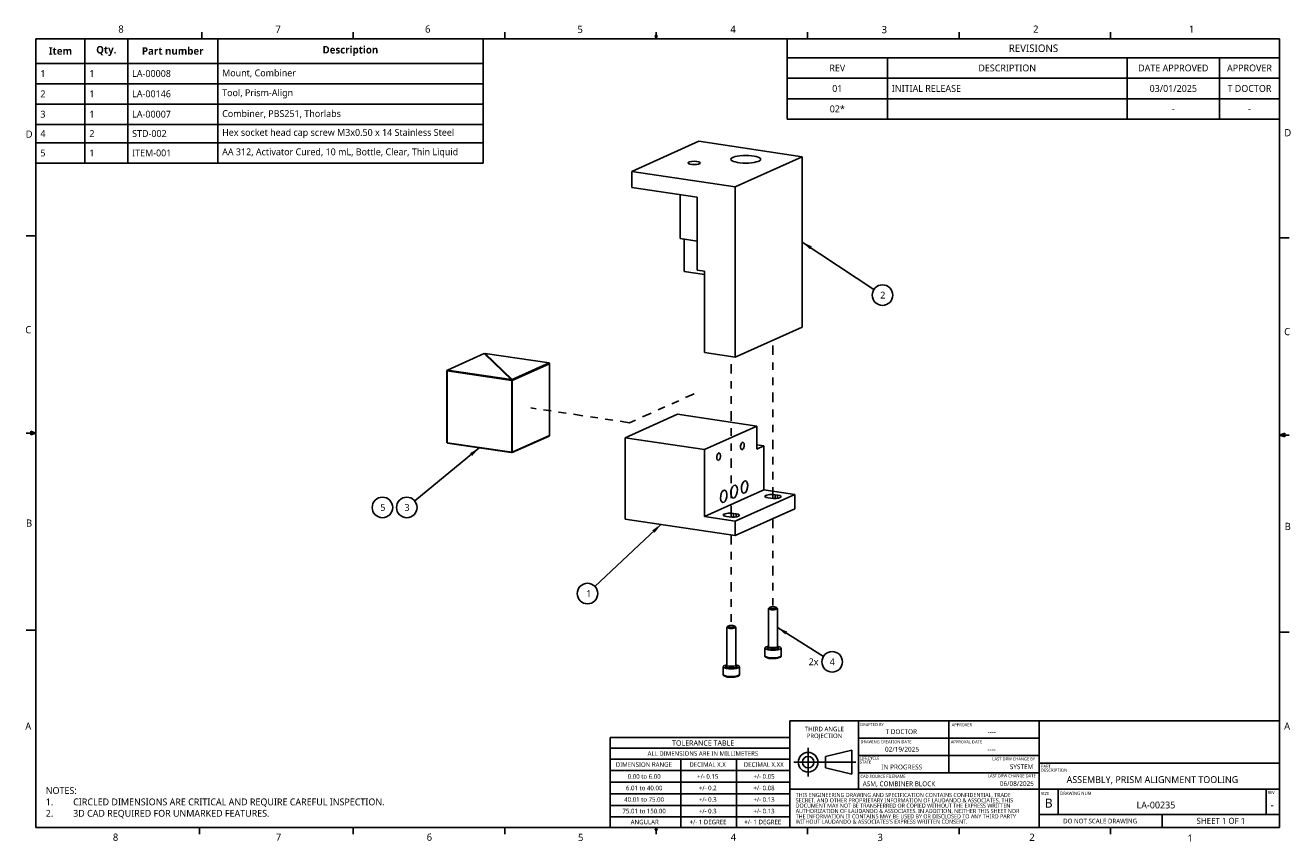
# Model space of a CAD drawing. Extents: x 0.3 to 17, y 0.1 to 10.9.
import ezdxf

# ---------------------------------------------------------------- set-up
doc = ezdxf.new("R2010")
doc.units = 0
doc.header["$LTSCALE"] = 0.5
doc.header["$MEASUREMENT"] = 0
doc.linetypes.add('ONS_PHANTOM', pattern=[0.5, 0.25, -0.05, 0.05, -0.05, 0.05, -0.05])
for name, color, linetype in [('ANNOTATION_LINES', 7, 'CONTINUOUS'), ('ANNOTATION_TEXT', 7, 'CONTINUOUS'), ('BORDER_FRAME', 7, 'CONTINUOUS'), ('EXPLODE_LINES', 7, 'ONS_PHANTOM'), ('SKETCHED_GEOMETRY', 7, 'CONTINUOUS'), ('TABLES', 7, 'CONTINUOUS'), ('TANGENT_LINES', 7, 'CONTINUOUS'), ('TITLE_BLOCK', 7, 'CONTINUOUS'), ('VISIBLE', 7, 'CONTINUOUS')]:
    doc.layers.add(name, color=color, linetype=linetype)
doc.styles.add('ONSHAPE-CUSTOM-STYLE-NOTE0', font='NotoSans-Regular.ttf')
doc.styles.add('ONSHAPE-CUSTOM-STYLE-NOTE1', font='NotoSans-Regular.ttf')
doc.styles.add('ONSHAPE-CUSTOM-STYLE-NOTE2', font='NotoSans-Regular.ttf')
doc.styles.add('ONSHAPE-CUSTOM-STYLE-NOTE3', font='NotoSans-Regular.ttf')
doc.styles.add('ONSHAPE-CUSTOM-STYLE-NOTE4', font='NotoSans-Regular.ttf')
doc.styles.add('ONSHAPE-CUSTOM-STYLE-NOTE5', font='NotoSans-Regular.ttf')
doc.styles.add('ONSHAPE-CUSTOM-STYLE-NOTE6', font='NotoSans-Regular.ttf')
doc.styles.add('ONSHAPE-CUSTOM-STYLE-NOTE7', font='NotoSans-Regular.ttf')
doc.styles.add('ONSHAPE-CUSTOM-STYLE-NOTE_', font='NotoSans-Regular.ttf')
doc.styles.add('ONSHAPE-STANDARD', font='NotoSans-Regular.ttf')
doc.styles.add('ONSHAPE-STANDARD-BOMTABLE-', font='NotoSans-Bold.ttf')
doc.styles.add('ONSHAPE-STANDARD-BOMTABLE0', font='NotoSans-Regular.ttf')
doc.styles.add('ONSHAPE-STANDARD-NOTESTYLE', font='Noto Sans', dxfattribs={"height": 0.090551})
doc.styles.add('ONSHAPE-STANDARD-REVISION0', font='Noto Sans')
doc.styles.add('ONSHAPE-STANDARD-REVISION1', font='Noto Sans')
doc.styles.add('ONSHAPE-STANDARD-REVISIONT', font='Noto Sans')

# ---------------------------------------------------------------- blocks, each defined once
blk = doc.blocks.new('*T1')
at = {"layer": 'TABLES', "color": 0, "linetype": 'BYBLOCK'}
for p, q in [((0, 0), (6.513, 0)), ((0, 0), (0, -1.063)), ((6.513, 0), (6.513, -1.063)), ((0, -0.253), (6.513, -0.253)), ((1.324, -0.253), (1.324, -1.063)), ((4.496, -0.253), (4.496, -1.063)), ((5.717, -0.253), (5.717, -1.063)), ((0, -0.523), (6.513, -0.523)), ((0, -0.794), (6.513, -0.794)), ((0, -1.063), (6.513, -1.063))]:
    blk.add_line(p, q, dxfattribs=at)
at = {"layer": 'TABLES', "color": 0}
for s, insert, char_height, width, attachment_point, style in [('{REVISIONS}', (3.257, -0.127), 0.09843, 6.39514, 5, 'ONSHAPE-STANDARD-REVISIONT'), ('REV', (0.662, -0.388), 0.0906, 1.20615, 5, 'ONSHAPE-STANDARD-REVISION0'), ('DESCRIPTION', (2.91, -0.388), 0.09055, 3.05356, 5, 'ONSHAPE-STANDARD-REVISION0'), ('DATE APPROVED', (5.107, -0.388), 0.09055, 1.10321, 5, 'ONSHAPE-STANDARD-REVISION0'), ('APPROVER', (6.115, -0.388), 0.0906, 0.67789, 5, 'ONSHAPE-STANDARD-REVISION0'), ('{01}', (0.662, -0.659), 0.0906, 1.20615, 5, 'ONSHAPE-STANDARD-REVISION1'), ('INITIAL RELEASE', (1.383, -0.659), 0.09055, 3.05356, 4, 'ONSHAPE-STANDARD-REVISION1'), ('{03/01/2025}', (5.107, -0.659), 0.09055, 1.10321, 5, 'ONSHAPE-STANDARD-REVISION1'), ('{T DOCTOR}', (6.115, -0.659), 0.0906, 0.67789, 5, 'ONSHAPE-STANDARD-REVISION1'), ('{02*}', (0.662, -0.929), 0.0906, 1.20615, 5, 'ONSHAPE-STANDARD-REVISION1'), ('{-}', (5.107, -0.929), 0.0906, 1.10321, 5, 'ONSHAPE-STANDARD-REVISION1'), ('{-}', (6.115, -0.929), 0.0906, 0.67789, 5, 'ONSHAPE-STANDARD-REVISION1')]:
    blk.add_mtext(s, dxfattribs=dict(at, insert=insert, char_height=char_height, width=width, attachment_point=attachment_point, style=style))
blk = doc.blocks.new('*T2')
at = {"layer": 'TABLES', "color": 0, "linetype": 'BYBLOCK'}
for p, q in [((0, 0), (5.915, 0)), ((0, 0), (0, -1.647)), ((0.648, 0), (0.648, -1.647)), ((1.214, 0), (1.214, -1.647)), ((2.405, 0), (2.405, -1.647)), ((5.915, 0), (5.915, -1.647)), ((0, -0.326), (5.915, -0.326)), ((0, -0.595), (5.915, -0.595)), ((0, -0.864), (5.915, -0.864)), ((0, -1.133), (5.915, -1.133)), ((0, -1.378), (5.915, -1.378)), ((0, -1.647), (5.915, -1.647))]:
    blk.add_line(p, q, dxfattribs=at)
at = {"layer": 'TABLES', "color": 0}
for s, insert, char_height, width, attachment_point, style in [('{Item}', (0.324, -0.163), 0.0984, 0.53032, 5, 'ONSHAPE-STANDARD-BOMTABLE-'), ('{Qty.}', (0.931, -0.163), 0.0984, 0.44766, 5, 'ONSHAPE-STANDARD-BOMTABLE-'), ('{Part number}', (1.81, -0.163), 0.09843, 1.07259, 5, 'ONSHAPE-STANDARD-BOMTABLE-'), ('{Description}', (4.16, -0.163), 0.09843, 3.39175, 5, 'ONSHAPE-STANDARD-BOMTABLE-'), ('{1}', (0.059, -0.461), 0.0906, 0.53032, 4, 'ONSHAPE-STANDARD-BOMTABLE0'), ('{1}', (0.707, -0.461), 0.0906, 0.44766, 4, 'ONSHAPE-STANDARD-BOMTABLE0'), ('{LA-00008}', (1.273, -0.461), 0.0906, 1.07259, 4, 'ONSHAPE-STANDARD-BOMTABLE0'), ('{Mount, Combiner}', (2.464, -0.461), 0.09055, 3.39175, 4, 'ONSHAPE-STANDARD-BOMTABLE0'), ('{Tool, Prism-Align}', (2.464, -0.73), 0.09055, 3.39175, 4, 'ONSHAPE-STANDARD-BOMTABLE0'), ('{2}', (0.059, -0.73), 0.0906, 0.53032, 4, 'ONSHAPE-STANDARD-BOMTABLE0'), ('{1}', (0.707, -0.73), 0.0906, 0.44766, 4, 'ONSHAPE-STANDARD-BOMTABLE0'), ('{LA-00146}', (1.273, -0.73), 0.0906, 1.07259, 4, 'ONSHAPE-STANDARD-BOMTABLE0'), ('{3}', (0.059, -0.999), 0.0906, 0.53032, 4, 'ONSHAPE-STANDARD-BOMTABLE0'), ('{1}', (0.707, -0.999), 0.0906, 0.44766, 4, 'ONSHAPE-STANDARD-BOMTABLE0'), ('{LA-00007}', (1.273, -0.999), 0.0906, 1.07259, 4, 'ONSHAPE-STANDARD-BOMTABLE0'), ('{Combiner, PBS251, Thorlabs}', (2.464, -0.999), 0.09055, 3.39175, 4, 'ONSHAPE-STANDARD-BOMTABLE0'), ('{4}', (0.059, -1.255), 0.0906, 0.53032, 4, 'ONSHAPE-STANDARD-BOMTABLE0'), ('{2}', (0.707, -1.255), 0.0906, 0.44766, 4, 'ONSHAPE-STANDARD-BOMTABLE0'), ('{STD-002}', (1.273, -1.255), 0.0906, 1.07259, 4, 'ONSHAPE-STANDARD-BOMTABLE0'), ('{Hex socket head cap screw M3x0.50 x 14 Stainless Steel }', (2.464, -1.255), 0.09055, 3.39175, 4, 'ONSHAPE-STANDARD-BOMTABLE0'), ('{5}', (0.059, -1.512), 0.0906, 0.53032, 4, 'ONSHAPE-STANDARD-BOMTABLE0'), ('{1}', (0.707, -1.512), 0.0906, 0.44766, 4, 'ONSHAPE-STANDARD-BOMTABLE0'), ('{ITEM-001}', (1.273, -1.512), 0.0906, 1.07259, 4, 'ONSHAPE-STANDARD-BOMTABLE0'), ('{AA 312, Activator Cured, 10 mL, Bottle, Clear, Thin Liquid}', (2.464, -1.512), 0.09055, 3.39175, 4, 'ONSHAPE-STANDARD-BOMTABLE0')]:
    blk.add_mtext(s, dxfattribs=dict(at, insert=insert, char_height=char_height, width=width, attachment_point=attachment_point, style=style))

msp = doc.modelspace()

# ---------------------------------------------------------------- linework, layer by layer
at = {"layer": 'ANNOTATION_LINES', "color": 7}
for p, q in [((10.531, 8.027, 0.145), (11.48, 7.399, -0.145)), ((6.258, 5.305, 0.407), (5.404, 4.602, -0.407)), ((8.662, 4.292, 0.144), (7.789, 3.47, -0.144)), ((10.203, 2.928, -0.395), (10.812, 2.546, 0.395))]:
    msp.add_line(p, q, dxfattribs=at)
for points in [[(10.633, 7.932), (10.531, 8.027), (10.659, 7.97)], [(6.137, 5.235), (6.258, 5.305), (6.166, 5.199)], [(8.546, 4.214), (8.662, 4.292), (8.578, 4.181)], [(10.308, 2.835), (10.203, 2.928), (10.332, 2.874)]]:
    msp.add_solid(points, dxfattribs=at)
at = {"layer": 'ANNOTATION_TEXT', "color": 7}
for centre in [(11.593, 7.325), (4.977, 4.516), (5.299, 4.516), (7.69, 3.377), (10.927, 2.474)]:
    msp.add_circle(centre, 0.136, dxfattribs=at)
at = {"layer": 'BORDER_FRAME'}
for p, q in [((0.393, 10.717), (0.393, 0.282)), ((0.393, 10.717), (16.846, 10.717)), ((2.587, 10.717), (2.587, 10.803)), ((4.591, 10.717), (4.591, 10.803)), ((6.595, 10.717), (6.595, 10.803)), ((8.611, 10.759), (8.585, 10.759)), ((8.598, 10.717), (8.585, 10.759)), ((8.591, 10.759), (8.598, 10.717)), ((8.598, 10.717), (8.598, 10.803)), ((8.603, 10.759), (8.598, 10.717)), ((8.598, 10.717), (8.611, 10.759)), ((10.602, 10.717), (10.602, 10.803)), ((12.606, 10.717), (12.606, 10.803)), ((14.609, 10.717), (14.609, 10.803)), ((16.846, 0.282), (16.846, 10.717)), ((0.392, 8.107), (0.265, 8.107)), ((16.847, 8.081), (16.974, 8.081)), ((0.392, 5.499), (0.265, 5.499)), ((0.392, 5.499), (0.324, 5.524)), ((0.324, 5.524), (0.324, 5.476)), ((0.392, 5.499), (0.324, 5.509)), ((0.392, 5.499), (0.324, 5.476)), ((0.392, 5.499), (0.324, 5.489)), ((16.847, 5.473), (16.915, 5.498)), ((16.847, 5.473), (16.915, 5.482)), ((16.847, 5.473), (16.915, 5.463)), ((16.847, 5.473), (16.915, 5.45)), ((16.847, 5.473), (16.974, 5.473)), ((16.915, 5.498), (16.915, 5.45)), ((0.392, 2.891), (0.265, 2.891)), ((16.847, 2.865), (16.974, 2.865)), ((16.846, 0.282), (0.393, 0.282)), ((2.556, 0.279), (2.556, 0.196)), ((4.591, 0.282), (4.591, 0.196)), ((6.595, 0.282), (6.595, 0.196)), ((8.585, 0.247), (8.598, 0.282)), ((8.611, 0.247), (8.585, 0.247)), ((8.598, 0.282), (8.611, 0.247)), ((8.598, 0.282), (8.598, 0.196)), ((10.602, 0.282), (10.602, 0.196)), ((12.606, 0.282), (12.606, 0.196)), ((14.609, 0.279), (14.609, 0.196))]:
    msp.add_line(p, q, dxfattribs=at)
at = {"layer": 'EXPLODE_LINES'}
for p, q in [((10.144, 4.66), (10.144, 6.726)), ((9.593, 4.413), (9.593, 6.51)), ((9.102, 6.02), (8.247, 5.637)), ((8.247, 5.637), (6.942, 5.832)), ((10.144, 4.66), (10.144, 4.635)), ((9.593, 4.413), (9.593, 4.388)), ((10.144, 4.368), (10.144, 3.189)), ((9.593, 4.153), (9.593, 2.942))]:
    msp.add_line(p, q, dxfattribs=at)
at = {"layer": 'TANGENT_LINES'}
for p, q in [((10.172, 4.635), (10.172, 4.683)), ((10.206, 4.638), (10.206, 4.678)), ((9.621, 4.388), (9.621, 4.436)), ((9.655, 4.39), (9.655, 4.431))]:
    msp.add_line(p, q, dxfattribs=at)
at = {"layer": 'TANGENT_LINES', "extrusion": (0, 0, -1)}
for centre, major_axis, start_param, end_param in [((10.144, 2.554), (0.108, 0), 0, 3.119394), ((10.144, 2.675), (0.0596, 0), 6.14764, 9.560324), ((9.593, 2.428), (0.0596, 0), 6.14764, 9.560324), ((9.593, 2.307), (0.108, 0), 0, 3.119394)]:
    msp.add_ellipse(centre, major_axis=major_axis, ratio=0.258819, start_param=start_param, end_param=end_param, dxfattribs=at)
at = {"layer": 'TITLE_BLOCK', "linetype": 'CONTINUOUS'}
for p, q in [((10.369, 1.695), (10.369, 0.789)), ((11.274, 1.695), (11.274, 0.79)), ((13.666, 1.695), (16.846, 1.694)), ((13.666, 1.695), (13.666, 0.789)), ((10.369, 0.79), (10.369, 0.282)), ((13.666, 0.79), (13.666, 0.283))]:
    msp.add_line(p, q, dxfattribs=at)
at = {"layer": 'TITLE_BLOCK'}
for p, q in [((10.369, 1.695), (11.274, 1.695)), ((13.666, 1.695), (11.274, 1.695)), ((12.469, 1.695), (12.469, 1.007)), ((7.99, 1.474), (7.99, 1.188)), ((7.99, 1.474), (10.369, 1.474)), ((13.663, 1.465), (11.274, 1.465)), ((7.99, 1.331), (10.369, 1.331)), ((10.369, 1.188), (7.99, 1.188)), ((7.99, 0.282), (7.99, 1.188)), ((8.924, 1.188), (8.924, 0.282)), ((9.66, 1.188), (9.66, 0.282)), ((10.609, 1.334), (10.609, 0.958)), ((11.187, 1.305), (10.839, 1.222)), ((10.839, 1.222), (10.839, 1.07)), ((11.187, 0.987), (11.187, 1.305)), ((13.663, 1.236), (11.274, 1.236)), ((10.369, 1.035), (7.99, 1.035)), ((10.419, 1.146), (11.24, 1.146)), ((10.839, 1.146), (11.187, 1.146)), ((10.839, 1.07), (11.187, 0.987)), ((13.663, 1.007), (11.274, 1.007)), ((13.666, 1.134), (16.846, 1.133)), ((10.369, 0.881), (7.99, 0.881)), ((10.369, 0.728), (7.99, 0.728)), ((10.369, 0.79), (13.666, 0.79)), ((16.846, 0.79), (13.666, 0.79)), ((13.918, 0.454), (13.918, 0.79)), ((16.668, 0.79), (16.668, 0.456)), ((10.369, 0.575), (7.99, 0.575)), ((10.369, 0.422), (7.99, 0.422)), ((16.846, 0.454), (13.666, 0.454)), ((15.292, 0.454), (15.292, 0.282))]:
    msp.add_line(p, q, dxfattribs=at)
for radius in [0.13, 0.0761]:
    msp.add_circle((10.609, 1.146), radius, dxfattribs=at)
at = {"layer": 'VISIBLE'}
for p, q in [((8.275, 8.962), (9.161, 9.36)), ((9.161, 9.36), (10.531, 9.155)), ((9.645, 8.758), (10.531, 9.155)), ((10.531, 9.155), (10.531, 6.9)), ((8.275, 8.962), (8.275, 8.749)), ((8.275, 8.962), (9.645, 8.758)), ((8.275, 8.749), (9.141, 8.62)), ((9.645, 8.758), (9.645, 6.503)), ((8.918, 8.653), (8.918, 8.072)), ((9.141, 8.62), (9.141, 7.654)), ((8.918, 8.072), (9.141, 8.039)), ((8.968, 7.638), (8.968, 8.065)), ((8.968, 7.638), (9.236, 7.598)), ((9.236, 7.64), (9.141, 7.654)), ((9.236, 7.64), (9.236, 6.564)), ((10.531, 6.9), (9.645, 6.503)), ((6.323, 6.552), (5.836, 6.333)), ((6.323, 6.552), (6.327, 6.548)), ((6.679, 6.208), (6.323, 6.552)), ((6.338, 6.553), (6.327, 6.548)), ((6.327, 6.548), (6.689, 6.198)), ((6.689, 6.198), (6.327, 6.548)), ((6.338, 6.553), (6.694, 6.209)), ((7.181, 6.427), (6.338, 6.553)), ((9.236, 6.564), (9.645, 6.503)), ((6.694, 6.209), (7.181, 6.427)), ((7.188, 6.418), (6.694, 6.197)), ((7.188, 6.418), (7.181, 6.427)), ((7.188, 5.467), (7.188, 6.418)), ((5.829, 6.327), (5.836, 6.333)), ((5.829, 5.376), (5.829, 6.327)), ((5.829, 6.327), (5.832, 6.324)), ((5.832, 6.324), (5.836, 6.333)), ((5.832, 6.324), (5.832, 5.373)), ((6.687, 6.196), (5.832, 6.324)), ((5.836, 6.333), (6.679, 6.208)), ((6.679, 6.208), (6.689, 6.198)), ((6.679, 6.208), (6.687, 6.196)), ((6.687, 6.196), (6.689, 6.198)), ((6.687, 5.246), (6.687, 6.196)), ((6.694, 6.209), (6.689, 6.198)), ((6.689, 6.198), (6.689, 5.247)), ((6.694, 6.197), (6.689, 6.198)), ((6.689, 5.247), (6.689, 6.198)), ((6.694, 6.197), (6.694, 6.209)), ((6.694, 6.197), (6.694, 5.246)), ((8.189, 5.439), (8.882, 5.749)), ((8.882, 5.749), (9.929, 5.593)), ((9.236, 5.282), (9.929, 5.593)), ((9.929, 5.593), (9.929, 5.289)), ((5.836, 5.368), (5.829, 5.376)), ((5.832, 5.373), (5.829, 5.376)), ((5.836, 5.368), (5.832, 5.373)), ((5.832, 5.373), (6.687, 5.246)), ((6.679, 5.242), (5.836, 5.368)), ((6.694, 5.246), (7.188, 5.467)), ((7.181, 5.461), (6.694, 5.243)), ((7.181, 5.461), (7.188, 5.467)), ((8.189, 5.439), (8.189, 4.362)), ((9.236, 5.282), (8.189, 5.439)), ((6.689, 5.247), (6.679, 5.242)), ((6.687, 5.246), (6.679, 5.242)), ((6.689, 5.247), (6.687, 5.246)), ((6.689, 5.247), (6.692, 5.244)), ((6.692, 5.244), (6.694, 5.246)), ((6.692, 5.244), (6.694, 5.243)), ((9.236, 5.282), (9.236, 4.396)), ((9.929, 5.345), (10.024, 5.331)), ((10.024, 5.331), (9.929, 5.289)), ((10.024, 5.331), (10.024, 4.749)), ((9.236, 4.396), (10.024, 4.749)), ((9.645, 4.335), (10.433, 4.688)), ((10.433, 4.688), (10.024, 4.749)), ((10.433, 4.688), (10.433, 4.498)), ((10.082, 4.643), (10.116, 4.638)), ((10.172, 4.683), (10.206, 4.678)), ((9.645, 4.145), (8.189, 4.362)), ((9.645, 4.335), (9.236, 4.396)), ((9.531, 4.396), (9.565, 4.39)), ((9.621, 4.436), (9.655, 4.431)), ((10.433, 4.498), (9.645, 4.145)), ((9.645, 4.335), (9.645, 4.145)), ((10.098, 3.192), (10.087, 3.183)), ((10.201, 3.183), (10.191, 3.192)), ((10.085, 3.178), (10.085, 2.677)), ((10.203, 2.677), (10.203, 3.178)), ((9.534, 2.931), (9.534, 2.43)), ((9.546, 2.945), (9.536, 2.935)), ((9.65, 2.935), (9.64, 2.945)), ((9.652, 2.43), (9.652, 2.931)), ((10.036, 2.656), (10.036, 2.554)), ((10.085, 2.677), (10.075, 2.661)), ((10.213, 2.661), (10.203, 2.677)), ((10.252, 2.554), (10.252, 2.656)), ((9.485, 2.409), (9.485, 2.307)), ((9.534, 2.43), (9.524, 2.414)), ((9.662, 2.414), (9.652, 2.43)), ((9.701, 2.307), (9.701, 2.409))]:
    msp.add_line(p, q, dxfattribs=at)
at = {"layer": 'VISIBLE', "extrusion": (0, 0, -1)}
for centre, major_axis, ratio in [((9.101, 9.074), (0.0827, 0), 0.258819), ((9.74, 5.329), (-0.0073, -0.0487), 0.482963), ((9.425, 5.188), (-0.0073, -0.0487), 0.482963), ((9.768, 4.786), (-0.0122, -0.0818), 0.482963), ((9.492, 4.663), (-0.0122, -0.0818), 0.482963), ((9.63, 4.725), (-0.0128, -0.0857), 0.482963)]:
    msp.add_ellipse(centre, major_axis=major_axis, ratio=ratio, dxfattribs=at)
at = {"layer": 'VISIBLE'}
for centre, major_axis in [((9.784, 9.122), (-0.197, 0)), ((10.144, 3.189), (-0.0484, 0)), ((9.593, 2.942), (-0.0484, 0))]:
    msp.add_ellipse(centre, major_axis=major_axis, ratio=0.258819, dxfattribs=at)
at = {"layer": 'VISIBLE', "extrusion": (0, 0, -1)}
for centre, major_axis, start_param, end_param in [((10.127, 4.663), (0.0906, 0), 2.094395, 5.235988), ((10.161, 4.658), (0.0906, 0), 5.235988, 8.37758), ((9.576, 4.416), (0.0906, 0), 2.094395, 5.235988), ((9.61, 4.411), (0.0906, 0), 5.235988, 8.37758), ((10.144, 3.178), (0.0591, 0), 6.011922, 9.696042), ((9.593, 2.931), (0.0591, 0), 6.011922, 9.696042), ((10.144, 2.656), (0.108, 0), 5.27419, 10.433774), ((10.144, 2.554), (0.108, 0), 3.119394, 3.141593), ((10.144, 2.656), (0.0731, 0), 5.876088, 9.831875), ((9.593, 2.409), (0.108, 0), 5.28932, 10.418643), ((9.593, 2.409), (0.0731, 0), 5.876088, 9.831875), ((9.593, 2.307), (0.108, 0), 3.119394, 3.141593)]:
    msp.add_ellipse(centre, major_axis=major_axis, ratio=0.258819, start_param=start_param, end_param=end_param, dxfattribs=at)
at = {"layer": 'VISIBLE'}
for centre, major_axis, start_param, end_param in [((10.144, 2.658), (-0.0697, 0), 6.124908, 9.583055), ((10.144, 2.677), (-0.0591, 0), 0, 3.141593), ((9.593, 2.411), (-0.0697, 0), 6.124908, 9.583055), ((9.593, 2.43), (-0.0591, 0), 0, 3.141593)]:
    msp.add_ellipse(centre, major_axis=major_axis, ratio=0.258819, start_param=start_param, end_param=end_param, dxfattribs=at)
for points, knots in [([(10.036, 2.552), (10.037, 2.548), (10.039, 2.541), (10.048, 2.533), (10.07, 2.524), (10.086, 2.522), (10.094, 2.52)], [0, 0, 0, 0, 0.201079, 0.404509, 0.697972, 1, 1, 1, 1]), ([(10.094, 2.52), (10.106, 2.519), (10.131, 2.516), (10.17, 2.517), (10.204, 2.521), (10.232, 2.529), (10.249, 2.539), (10.253, 2.553), (10.252, 2.555), (10.252, 2.555)], [0, 0, 0, 0, 0.183489, 0.372026, 0.551975, 0.714504, 0.847645, 0.952112, 1, 1, 1, 1]), ([(9.485, 2.305), (9.486, 2.301), (9.488, 2.294), (9.497, 2.286), (9.519, 2.277), (9.535, 2.275), (9.543, 2.273)], [0, 0, 0, 0, 0.201079, 0.404509, 0.697972, 1, 1, 1, 1]), ([(9.543, 2.273), (9.555, 2.272), (9.58, 2.269), (9.618, 2.27), (9.653, 2.274), (9.681, 2.282), (9.698, 2.292), (9.702, 2.305), (9.701, 2.308), (9.701, 2.308)], [0, 0, 0, 0, 0.183489, 0.372026, 0.551975, 0.714504, 0.847645, 0.952112, 1, 1, 1, 1])]:
    msp.add_open_spline(points, degree=3, knots=knots, dxfattribs=at)

# ---------------------------------------------------------------- block references
at = {"layer": 'TABLES'}
for name, p in [('*T2', (0.393, 10.717)), ('*T1', (10.333, 10.717))]:
    msp.add_blockref(name, p, dxfattribs=at)

# ---------------------------------------------------------------- texts
at = {"layer": 'ANNOTATION_TEXT', "color": 7, "char_height": 0.09055, "attachment_point": 4, "style": 'ONSHAPE-STANDARD'}
for s, insert in [('{\\fNoto Sans;2}', (11.563, 7.325)), ('{\\fNoto Sans;5}', (4.949, 4.516)), ('{\\fNoto Sans;3}', (5.269, 4.516)), ('{\\fNoto Sans;1}', (7.674, 3.377)), ('{\\fNoto Sans;2x}', (10.616, 2.474)), ('{\\fNoto Sans;4}', (10.894, 2.474))]:
    msp.add_mtext(s, dxfattribs=dict(at, insert=insert))
at = {"layer": 'ANNOTATION_TEXT', "insert": (0.523, 0.817), "char_height": 0.09055, "width": 6.78827, "attachment_point": 1, "style": 'ONSHAPE-STANDARD-NOTESTYLE'}
msp.add_mtext('NOTES:\\P1.^ICIRCLED DIMENSIONS ARE CRITICAL AND REQUIRE CAREFUL INSPECTION. \\P2.^I3D CAD REQUIRED FOR UNMARKED FEATURES. ', dxfattribs=at)
at = {"layer": 'BORDER_FRAME', "char_height": 0.0954, "attachment_point": 1, "style": 'ONSHAPE-STANDARD'}
for s, insert in [('8', (1.483, 10.892)), ('7', (3.561, 10.889)), ('6', (5.541, 10.892)), ('5', (7.557, 10.888)), ('4', (9.58, 10.89)), ('3', (11.582, 10.885)), ('2', (13.585, 10.891)), ('1', (15.647, 10.891)), ('D', (0.258, 9.502)), ('D', (16.91, 9.521)), ('C', (0.252, 6.915)), ('C', (16.907, 6.89)), ('B', (0.262, 4.357)), ('B', (16.914, 4.313)), ('A', (16.906, 1.671)), ('8', (1.411, 0.202)), ('7', (3.567, 0.202)), ('6', (5.563, 0.202)), ('5', (7.564, 0.199)), ('4', (9.585, 0.202)), ('3', (11.527, 0.2)), ('2', (13.536, 0.201)), ('1', (15.628, 0.19))]:
    msp.add_mtext(s, dxfattribs=dict(at, insert=insert))
at = {"layer": 'SKETCHED_GEOMETRY', "insert": (0.252, 1.671), "char_height": 0.0954, "attachment_point": 1, "style": 'ONSHAPE-STANDARD'}
msp.add_mtext('A', dxfattribs=at)
at = {"layer": 'TITLE_BLOCK'}
for s, insert, char_height, attachment_point, style in [('THIRD ANGLE', (10.824, 1.615), 0.0601, 2, 'ONSHAPE-STANDARD'), ('PROJECTION', (10.825, 1.525), 0.0601, 2, 'ONSHAPE-STANDARD'), ('DRAFTED BY', (11.299, 1.663), 0.0401, 1, 'ONSHAPE-STANDARD'), ('APPROVER', (12.509, 1.661), 0.0401, 1, 'ONSHAPE-STANDARD'), ('TOLERANCE TABLE', (9.22, 1.435), 0.07012, 2, 'ONSHAPE-STANDARD'), ('DRAWING CREATION DATE', (11.302, 1.436), 0.04007, 1, 'ONSHAPE-STANDARD'), ('APPROVAL DATE', (12.497, 1.435), 0.04007, 1, 'ONSHAPE-CUSTOM-STYLE-NOTE_'), ('ALL DIMENSIONS ARE IN MILLIMETERS', (9.216, 1.291), 0.0601, 2, 'ONSHAPE-STANDARD'), ('LIFECYCLE', (11.293, 1.22), 0.0401, 1, 'ONSHAPE-STANDARD'), ('DIMENSION RANGE', (8.435, 1.145), 0.0601, 2, 'ONSHAPE-STANDARD'), ('DECIMAL X.X', (9.279, 1.145), 0.0601, 2, 'ONSHAPE-STANDARD'), ('DECIMAL X.XX', (10.022, 1.145), 0.0601, 2, 'ONSHAPE-STANDARD'), ('STATE', (11.293, 1.168), 0.0401, 1, 'ONSHAPE-STANDARD'), ('PART', (13.69, 1.112), 0.0401, 1, 'ONSHAPE-STANDARD'), ('DESCRIPTION', (13.69, 1.06), 0.04007, 1, 'ONSHAPE-STANDARD'), ('0.00 to 6.00', (8.44, 0.988), 0.0601, 2, 'ONSHAPE-STANDARD'), ('+/- 0.15', (9.281, 0.988), 0.0601, 2, 'ONSHAPE-STANDARD'), ('+/- 0.2', (9.281, 0.835), 0.0601, 2, 'ONSHAPE-STANDARD'), ('+/- 0.05', (10.025, 0.988), 0.0601, 2, 'ONSHAPE-STANDARD'), ('+/- 0.08', (10.025, 0.835), 0.0601, 2, 'ONSHAPE-STANDARD'), ('CAD SOURCE FILENAME', (11.302, 0.979), 0.04007, 1, 'ONSHAPE-STANDARD'), ('40.01 to 75.00', (8.439, 0.683), 0.0601, 2, 'ONSHAPE-STANDARD'), ('6.01 to 40.00', (8.44, 0.835), 0.0601, 2, 'ONSHAPE-STANDARD'), ('+/- 0.3', (9.281, 0.683), 0.0601, 2, 'ONSHAPE-STANDARD'), ('+/- 0.13', (10.025, 0.683), 0.0601, 2, 'ONSHAPE-STANDARD'), ('THIS ENGINEERING DRAWING AND SPECIFICATION CONTAINS CONFIDENTIAL, TRADE', (10.444, 0.739), 0.05301, 1, 'ONSHAPE-STANDARD'), ('SIZE', (13.69, 0.752), 0.0401, 1, 'ONSHAPE-STANDARD'), ('DRAWING NUM', (13.941, 0.755), 0.0424, 1, 'ONSHAPE-STANDARD'), ('REV', (16.686, 0.764), 0.0401, 1, 'ONSHAPE-STANDARD'), ('75.01 to 150.00', (8.439, 0.53), 0.0601, 2, 'ONSHAPE-STANDARD'), ('+/- 0.3', (9.281, 0.53), 0.0601, 2, 'ONSHAPE-STANDARD'), ('+/- 0.13', (10.025, 0.53), 0.0601, 2, 'ONSHAPE-STANDARD'), ('AUTHORIZATION OF LAUDANDO & ASSOCIATES. IN ADDITION, NEITHER THIS SHEET NOR', (10.444, 0.527), 0.05301, 1, 'ONSHAPE-STANDARD'), ('SECRET, AND OTHER PROPRIETARY INFORMATION OF LAUDANDO & ASSOCIATES. THIS', (10.444, 0.668), 0.05301, 1, 'ONSHAPE-STANDARD'), ('DOCUMENT MAY NOT BE TRANSFERRED OR COPIED WITHOUT THE EXPRESS WRITTEN', (10.444, 0.598), 0.05301, 1, 'ONSHAPE-STANDARD'), ('B', (13.792, 0.665), 0.12, 2, 'ONSHAPE-STANDARD'), ('ANGULAR', (8.447, 0.385), 0.0601, 2, 'ONSHAPE-STANDARD'), ('+/- 1 DEGREE', (9.285, 0.385), 0.0601, 2, 'ONSHAPE-STANDARD'), ('+/- 1 DEGREE', (10.009, 0.385), 0.0601, 2, 'ONSHAPE-STANDARD'), ("WITHOUT LAUDANDO & ASSOCIATES'S EXPRESS WRITTEN CONSENT.", (10.444, 0.386), 0.05301, 1, 'ONSHAPE-STANDARD'), ('THE INFORMATION IT CONTAINS MAY BE USED BY OR DISCLOSED TO ANY THIRD PARTY', (10.444, 0.456), 0.05301, 1, 'ONSHAPE-STANDARD'), ('DO NOT SCALE DRAWING', (14.472, 0.398), 0.06106, 2, 'ONSHAPE-STANDARD')]:
    msp.add_mtext(s, dxfattribs=dict(at, insert=insert, char_height=char_height, attachment_point=attachment_point, style=style))
at = {"layer": 'TITLE_BLOCK', "attachment_point": 1}
for s, insert, char_height, width, style in [('{\\fNoto Sans|b0|i0|c0|p0;\\W6.94722;  }T DOCTOR', (11.334, 1.582), 0.06361, 1.07688, 'ONSHAPE-STANDARD'), ('{\\fNoto Sans|b0|i0|c0|p0;\\W7.09482;   }----', (12.526, 1.576), 0.06361, 1.09552, 'ONSHAPE-STANDARD'), ('{\\fNoto Sans|b0|i0|c0|p0;\\W6.51674;  }02/19/2025', (11.345, 1.349), 0.06361, 1.07255, 'ONSHAPE-STANDARD'), ('{\\fNoto Sans|b0|i0|c0|p0;\\W6.92877;   }----', (12.531, 1.346), 0.06361, 1.07255, 'ONSHAPE-CUSTOM-STYLE-NOTE0'), ('{\\fNoto Sans|b0|i0|c0|p0;\\W4.84526; }LAST DRW CHANGE BY', (12.981, 1.209), 0.04007, 0.66296, 'ONSHAPE-CUSTOM-STYLE-NOTE6'), ('{\\fNoto Sans|b0|i0|c0|p0;\\W5.50828;  }IN PROGRESS', (11.341, 1.114), 0.06361, 1.07255, 'ONSHAPE-CUSTOM-STYLE-NOTE1'), ('{\\fNoto Sans|b0|i0|c0|p0;\\W6.64324;  }SYSTEM', (12.991, 1.118), 0.06361, 0.62447, 'ONSHAPE-CUSTOM-STYLE-NOTE7'), ('ASM, COMBINER BLOCK', (11.331, 0.892), 0.06361, 1.70456, 'ONSHAPE-CUSTOM-STYLE-NOTE3'), ('LAST DRW CHANGE DATE', (12.987, 0.986), 0.04007, 0.66296, 'ONSHAPE-STANDARD'), ('{\\fNoto Sans|b0|i0|c0|p0;\\W6.83535; }06/08/2025', (12.998, 0.895), 0.06361, 0.62447, 'ONSHAPE-CUSTOM-STYLE-NOTE2'), ('{\\fNoto Sans|b0|i0|c0|p0;\\W5.03295;  }ASSEMBLY, PRISM ALIGNMENT TOOLING', (13.72, 0.961), 0.09055, 3.08325, 'ONSHAPE-CUSTOM-STYLE-NOTE5'), ('{\\fNoto Sans|b0|i0|c0|p0;\\W7.91142;    }LA-00235', (13.984, 0.625), 0.09055, 2.6308, 'ONSHAPE-CUSTOM-STYLE-NOTE4'), ('{\\fNoto Sans|b0|i0|c0|p0;\\W3.91256; }-', (16.609, 0.625), 0.09055, 0.2975, 'ONSHAPE-STANDARD'), ('{\\fNoto Sans|b0|i0|c0|p0;\\W7.13836;  }SHEET 1 OF 1', (15.36, 0.41), 0.08013, 1.50168, 'ONSHAPE-STANDARD')]:
    msp.add_mtext(s, dxfattribs=dict(at, insert=insert, char_height=char_height, width=width, style=style))

doc.saveas('drawing.dxf')
